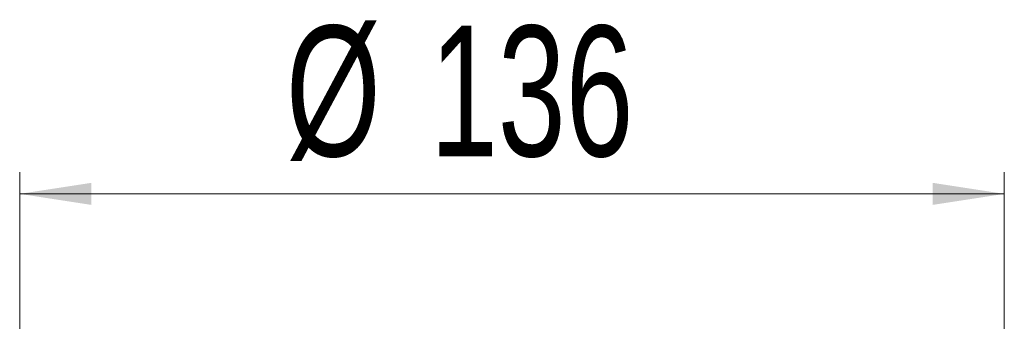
# Model space of a CAD drawing. Header units: millimetres. Extents: x 13 to 267, y 13 to 203.
# Tile 12 of 13: x 150 to 195, y 154 to 167. Entities that reach past the tile are written whole.
import ezdxf

# ---------------------------------------------------------------- set-up
doc = ezdxf.new("R2010")
doc.units = ezdxf.units.MM
doc.styles.add('SLDTEXTSTYLE1', font='TXT', dxfattribs={"width": 0.7})
doc.dimstyles.new('SLDDIMSTYLE2', dxfattribs={"dimtxt": 6, "dimasz": 3.302, "dimexe": 0, "dimexo": 0.0625, "dimgap": 1.5, "dimtad": 1, "dimlfac": 3, "dimrnd": 1e-09, "dimzin": 12, "dimdsep": 46, "dimtxsty": 'SLDTEXTSTYLE1', "dimsah": 1, "dimcen": 0.09, "dimadec": 0, "dimazin": 3, "dimtfac": 1, "dimtofl": 0, "dimtmove": 0, "dimatfit": 3, "dimfxl": 1, "dimfrac": 2, "dimtolj": 1, "dimtzin": 12, "dimarcsym": 0})

# ---------------------------------------------------------------- blocks, each defined once
blk = doc.blocks.new('_D_2')
at = {"color": 7, "linetype": 'Continuous', "lineweight": 0}
for p, q in [((149.86, 152.308), (149.86, 160.412)), ((195.193, 152.308), (195.193, 160.412)), ((149.86, 159.412), (195.193, 159.412))]:
    blk.add_line(p, q, dxfattribs=at)
at = {"color": 7, "linetype": 'Continuous', "lineweight": 18}
for points in [[(149.86, 159.412), (153.162, 158.904), (153.162, 159.92)], [(195.193, 159.412), (191.891, 159.92), (191.891, 158.904)]]:
    blk.add_solid(points, dxfattribs=at)
at = {"color": 7, "linetype": 'Continuous', "lineweight": 18, "char_height": 6, "attachment_point": 1, "style": 'SLDTEXTSTYLE1'}
for s, insert in [('%%c', (162.116, 167.146)), ('136', (168.75, 167.146))]:
    blk.add_mtext(s, dxfattribs=dict(at, insert=insert))

msp = doc.modelspace()

# ---------------------------------------------------------------- dimensions: what is measured, and where the dimension line sits
at = {"color": 7, "linetype": 'Continuous', "lineweight": 18}
dim = msp.add_linear_dim(base=(195.1929, 159.4119), p1=(149.8595, 151.3076), p2=(195.1929, 151.3076), text='%%c<>', dimstyle='SLDDIMSTYLE2', dxfattribs=at)
dim.commit()
dim.dimension.update_dxf_attribs({"geometry": '_D_2', "text_midpoint": (170.6701, 159.4119), "dimtype": 160})

doc.saveas('drawing.dxf')
